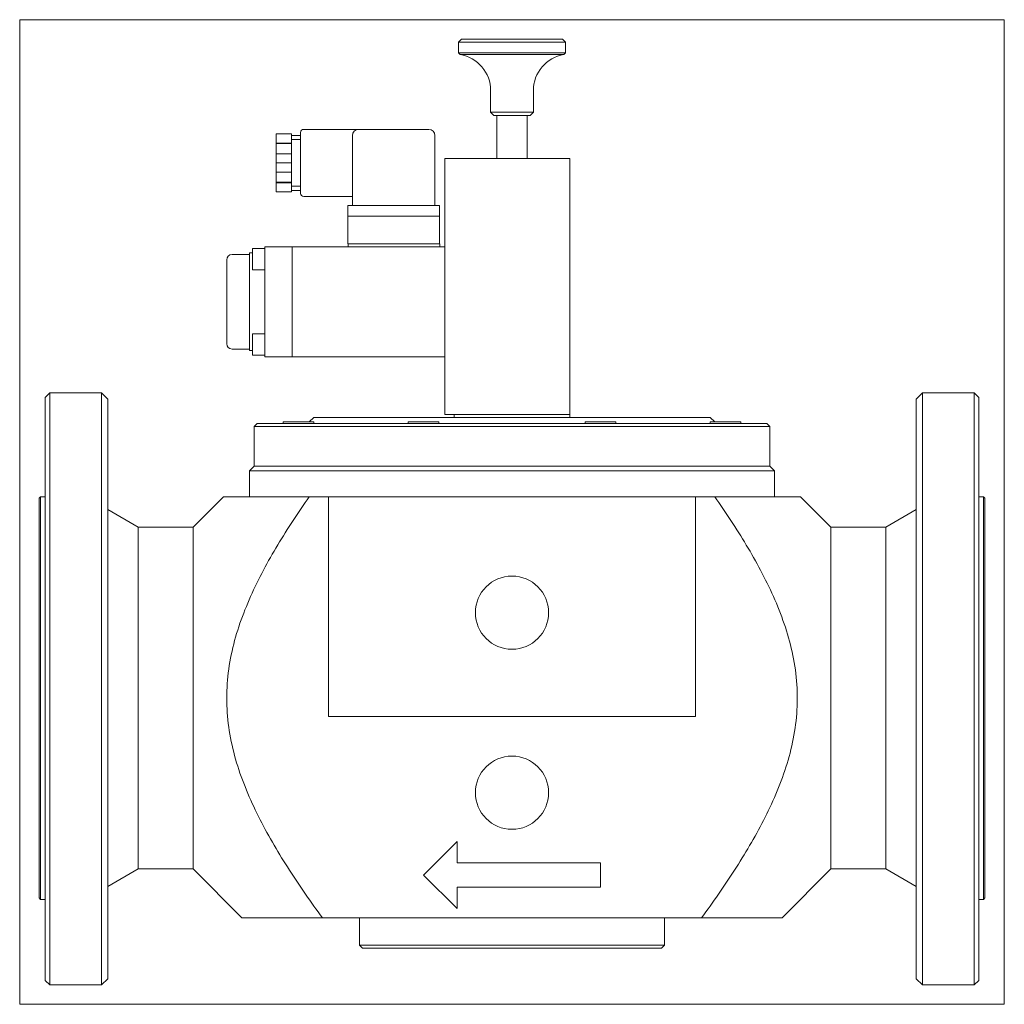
# Model space of a CAD drawing. Extents: x 139 to 461, y 54 to 377.
import ezdxf
from ezdxf.xclip import XClip

# ---------------------------------------------------------------- set-up
doc = ezdxf.new("R2010")
doc.units = 0
doc.header["$LTSCALE"] = 25.4
doc.header["$MEASUREMENT"] = 0
doc.header["$XCLIPFRAME"] = 2
doc.layers.get('0').update_dxf_attribs({"linetype": 'CONTINUOUS'})
for name, color, linetype in [('COKÓŁ_GNIAZDA_WT', 7, 'CONTINUOUS'), ('IMBUSM4X65', 7, 'CONTINUOUS'), ('OBUDOWA', 7, 'CONTINUOUS'), ('USZCZELKA', 7, 'CONTINUOUS'), ('USZCZELKA_COKOŁU', 7, 'CONTINUOUS'), ('WA_102_01_00_011', 7, 'CONTINUOUS'), ('WA_112_01_00_001', 7, 'CONTINUOUS'), ('WA_112_01_03BEZ_', 7, 'CONTINUOUS'), ('WA_114_01_00_006', 7, 'CONTINUOUS'), ('WA_114_01_00_015', 7, 'CONTINUOUS'), ('WA_209_01_00_003', 7, 'CONTINUOUS'), ('WA_209_01_00_007', 7, 'CONTINUOUS'), ('WA_209_02_00_007', 7, 'CONTINUOUS'), ('Ś-009IMBUSM6X20', 7, 'CONTINUOUS'), ('ŚRUBA_DŁAWIKA', 7, 'CONTINUOUS')]:
    doc.layers.add(name, color=color, linetype=linetype)

# ---------------------------------------------------------------- blocks, each defined once
blk = doc.blocks.new('SE1')
at = {"layer": 'COKÓŁ_GNIAZDA_WT', "color": 7, "linetype": 'CONTINUOUS', "lineweight": 0}
for p, q in [((246.11, 312.63), (246.11, 303.63)), ((249.61, 312.63), (250.11, 312.63)), ((250.11, 312.63), (272.11, 312.63)), ((272.11, 312.63), (272.61, 312.63)), ((276.11, 312.63), (276.11, 303.63)), ((246.11, 303.63), (250.11, 303.63))]:
    blk.add_line(p, q, dxfattribs=at)
at = {"layer": 'IMBUSM4X65', "color": 7, "linetype": 'CONTINUOUS', "lineweight": 0}
for p, q in [((218.89, 302.13), (214.89, 302.13)), ((214.89, 295.13), (214.89, 302.13)), ((214.89, 295.13), (218.89, 295.13)), ((218.89, 274.13), (214.89, 274.13)), ((214.89, 267.13), (214.89, 274.13)), ((214.89, 267.13), (218.89, 267.13))]:
    blk.add_line(p, q, dxfattribs=at)
at = {"layer": 'OBUDOWA', "color": 7, "linetype": 'CONTINUOUS', "lineweight": 0}
for p, q in [((230.61, 320.13), (230.61, 340.13)), ((249.61, 341.13), (231.61, 341.13)), ((247.61, 316.13), (247.61, 339.13)), ((249.61, 341.13), (272.61, 341.13)), ((274.61, 339.13), (274.61, 316.13)), ((231.61, 319.13), (247.61, 319.13))]:
    blk.add_line(p, q, dxfattribs=at)
for centre, radius, start, end in [((231.61, 340.13), 1, 90, 180), ((249.61, 339.13), 2, 90, 180), ((272.61, 339.13), 2, 0, 90), ((231.61, 320.13), 1, 180, 270)]:
    blk.add_arc(centre, radius, start, end, dxfattribs=at)
at = {"layer": 'USZCZELKA', "color": 7, "linetype": 'CONTINUOUS', "lineweight": 0}
for p, q in [((246.11, 316.13), (249.61, 316.13)), ((246.11, 316.13), (246.11, 312.63)), ((249.61, 316.13), (272.61, 316.13)), ((272.61, 316.13), (276.11, 316.13)), ((276.11, 316.13), (276.11, 312.63)), ((246.11, 312.63), (249.61, 312.63)), ((249.61, 312.63), (272.61, 312.63)), ((272.61, 312.63), (276.11, 312.63))]:
    blk.add_line(p, q, dxfattribs=at)
at = {"layer": 'USZCZELKA_COKOŁU', "color": 7, "linetype": 'CONTINUOUS', "lineweight": 0}
for p, q in [((246.24, 302.63), (246.24, 303.63)), ((246.24, 303.63), (250.24, 303.63)), ((250.24, 303.63), (272.24, 303.63)), ((272.24, 303.63), (276.24, 303.63)), ((276.24, 302.63), (276.24, 303.63))]:
    blk.add_line(p, q, dxfattribs=at)
at = {"layer": 'WA_102_01_00_011', "color": 7, "linetype": 'CONTINUOUS', "lineweight": 0}
for p, q in [((283.39, 370.73), (282.39, 369.73)), ((282.39, 369.73), (282.39, 366.22)), ((317.39, 369.73), (282.39, 369.73)), ((283.39, 370.73), (316.39, 370.73)), ((317.39, 369.73), (316.39, 370.73)), ((317.39, 366.22), (317.39, 369.73)), ((282.39, 366.22), (282.86, 365.66)), ((282.39, 366.22), (317.39, 366.22)), ((316.92, 365.66), (282.86, 365.66)), ((316.92, 365.66), (317.39, 366.22)), ((292.89, 353.82), (292.89, 346.73)), ((306.89, 346.73), (306.89, 353.82)), ((292.89, 346.73), (293.89, 345.73)), ((292.89, 346.73), (306.89, 346.73)), ((294.89, 345.73), (293.89, 345.73)), ((303.21, 345.73), (296.57, 345.73)), ((305.89, 345.73), (304.89, 345.73)), ((305.89, 345.73), (306.89, 346.73))]:
    blk.add_line(p, q, dxfattribs=at)
for centre, start, end in [((280.89, 353.82), 0, 80.5333), ((318.89, 353.82), 99.4667, 180)]:
    blk.add_arc(centre, 12, start, end, dxfattribs=at)
at = {"layer": 'WA_112_01_00_001', "color": 7, "linetype": 'CONTINUOUS', "lineweight": 0}
for p, q in [((234.89, 246.73), (233.39, 245.23)), ((234.89, 246.73), (364.89, 246.73)), ((366.39, 245.23), (364.89, 246.73)), ((216.39, 244.73), (215.39, 243.73)), ((384.39, 243.73), (215.39, 243.73)), ((215.39, 243.73), (215.39, 230.73)), ((216.39, 244.73), (383.39, 244.73)), ((384.39, 243.73), (383.39, 244.73)), ((384.39, 230.73), (384.39, 243.73)), ((384.39, 230.73), (215.39, 230.73))]:
    blk.add_line(p, q, dxfattribs=at)
at = {"layer": 'WA_112_01_03BEZ_', "color": 7, "linetype": 'CONTINUOUS', "lineweight": 0}
for p, q in [((148.39, 254.73), (146.89, 253.23)), ((146.89, 62.23), (146.89, 253.23)), ((165.39, 254.73), (148.39, 254.73)), ((148.39, 254.73), (148.39, 60.73)), ((167.39, 252.73), (165.39, 254.73)), ((165.39, 60.73), (165.39, 254.73)), ((167.39, 62.73), (167.39, 252.73)), ((434.39, 254.73), (432.39, 252.73)), ((432.39, 62.73), (432.39, 252.73)), ((451.39, 254.73), (434.39, 254.73)), ((434.39, 60.73), (434.39, 254.73)), ((451.39, 254.73), (451.39, 60.73)), ((452.89, 253.23), (451.39, 254.73)), ((452.89, 62.23), (452.89, 253.23)), ((215.39, 230.73), (213.89, 229.23)), ((213.89, 229.23), (213.89, 220.73)), ((385.89, 229.23), (213.89, 229.23)), ((215.39, 230.73), (384.39, 230.73)), ((385.89, 229.23), (384.39, 230.73)), ((385.89, 220.73), (385.89, 229.23)), ((145.39, 220.73), (144.89, 220.23)), ((144.89, 89.23), (144.89, 220.23)), ((145.39, 220.73), (145.39, 88.73)), ((146.89, 220.73), (145.39, 220.73)), ((205.39, 220.73), (195.39, 210.73)), ((233.44, 220.73), (205.39, 220.73)), ((239.8, 220.73), (233.44, 220.73)), ((239.8, 148.73), (239.8, 220.73)), ((359.98, 220.73), (239.8, 220.73)), ((366.34, 220.73), (359.98, 220.73)), ((359.98, 148.73), (359.98, 220.73)), ((366.34, 220.73), (394.39, 220.73)), ((404.39, 210.73), (394.39, 220.73)), ((454.39, 220.73), (452.89, 220.73)), ((454.89, 220.23), (454.39, 220.73)), ((454.39, 220.73), (454.39, 88.73)), ((454.89, 220.23), (454.89, 89.23)), ((177.39, 210.73), (167.39, 216.5)), ((432.39, 216.5), (422.39, 210.73)), ((195.39, 210.73), (177.39, 210.73)), ((177.39, 98.73), (177.39, 210.73)), ((195.39, 210.73), (195.39, 98.73)), ((422.39, 210.73), (404.39, 210.73)), ((404.39, 210.73), (404.39, 98.73)), ((422.39, 210.73), (422.39, 98.73)), ((359.98, 148.73), (239.8, 148.73)), ((281.89, 107.73), (270.89, 96.73)), ((281.89, 100.73), (281.89, 107.73)), ((328.89, 100.73), (281.89, 100.73)), ((328.89, 92.73), (328.89, 100.73)), ((167.39, 92.95), (177.39, 98.73)), ((177.39, 98.73), (195.39, 98.73)), ((195.39, 98.73), (211.39, 82.73)), ((388.39, 82.73), (404.39, 98.73)), ((404.39, 98.73), (422.39, 98.73)), ((422.39, 98.73), (432.39, 92.95)), ((270.89, 96.73), (281.89, 85.73)), ((281.89, 85.73), (281.89, 92.73)), ((281.89, 92.73), (328.89, 92.73)), ((144.89, 89.23), (145.39, 88.73)), ((145.39, 88.73), (146.89, 88.73)), ((452.89, 88.73), (454.39, 88.73)), ((454.39, 88.73), (454.89, 89.23)), ((237.74, 82.73), (211.39, 82.73)), ((237.74, 82.73), (362.04, 82.73)), ((249.89, 82.73), (249.89, 73.73)), ((349.89, 73.73), (349.89, 82.73)), ((388.39, 82.73), (362.04, 82.73)), ((249.89, 73.73), (349.89, 73.73)), ((249.89, 73.73), (250.89, 72.73)), ((348.89, 72.73), (250.89, 72.73)), ((348.89, 72.73), (349.89, 73.73)), ((148.39, 60.73), (146.89, 62.23)), ((165.39, 60.73), (167.39, 62.73)), ((432.39, 62.73), (434.39, 60.73)), ((452.89, 62.23), (451.39, 60.73)), ((148.39, 60.73), (165.39, 60.73)), ((451.39, 60.73), (434.39, 60.73))]:
    blk.add_line(p, q, dxfattribs=at)
for centre in [(299.89, 182.73), (299.89, 123.73)]:
    blk.add_circle(centre, 12, dxfattribs=at)
for points, knots in [([(233.44, 220.73), (229.82, 215.58), (226.35, 210.33), (221.48, 202.21), (219.92, 199.46), (216.94, 193.85), (215.52, 190.98), (211.64, 182.27), (209.52, 176.31), (207.44, 167.02), (206.93, 163.83), (206.37, 157.48), (206.32, 154.32), (206.65, 148), (207.04, 144.85), (208.24, 138.56), (209.04, 135.46), (211.91, 126.38), (214.44, 120.55), (220.26, 109.18), (223.5, 103.71), (230.37, 93.05), (233.99, 87.85), (237.74, 82.73)], [0, 0, 0, 0, 0.125, 0.125, 0.1875, 0.1875, 0.25, 0.25, 0.375, 0.375, 0.4375, 0.4375, 0.5, 0.5, 0.5625, 0.5625, 0.625, 0.625, 0.75, 0.75, 0.875, 0.875, 1, 1, 1, 1]), ([(362.04, 82.73), (365.78, 87.84), (369.41, 93.04), (376.24, 103.65), (379.45, 109.06), (385.19, 120.25), (387.73, 126.03), (390.65, 135.17), (391.47, 138.29), (392.69, 144.54), (393.09, 147.68), (393.46, 154.01), (393.42, 157.19), (392.88, 163.6), (392.38, 166.79), (390.32, 176.13), (388.19, 182.14), (382.96, 193.88), (379.94, 199.47), (373.44, 210.31), (369.96, 215.57), (366.34, 220.73)], [0, 0, 0, 0, 0.125, 0.125, 0.25, 0.25, 0.375, 0.375, 0.4375, 0.4375, 0.5, 0.5, 0.5625, 0.5625, 0.625, 0.625, 0.75, 0.75, 0.875, 0.875, 1, 1, 1, 1])]:
    blk.add_open_spline(points, degree=3, knots=knots, dxfattribs=at)
at = {"layer": 'WA_114_01_00_006', "color": 7, "linetype": 'CONTINUOUS', "lineweight": 0}
for p, q in [((294.89, 345.73), (294.89, 331.63)), ((296.57, 345.73), (294.89, 345.73)), ((304.89, 345.73), (303.21, 345.73)), ((304.89, 345.73), (304.89, 331.63))]:
    blk.add_line(p, q, dxfattribs=at)
at = {"layer": 'WA_114_01_00_015', "color": 7, "linetype": 'CONTINUOUS', "lineweight": 0}
for p, q in [((277.89, 331.63), (277.89, 247.63)), ((277.89, 331.63), (318.89, 331.63)), ((318.89, 331.63), (318.89, 247.63)), ((318.89, 247.63), (277.89, 247.63)), ((280.89, 247.63), (280.89, 246.73)), ((318.89, 246.73), (318.89, 247.63))]:
    blk.add_line(p, q, dxfattribs=at)
at = {"layer": 'WA_209_01_00_003', "color": 7, "linetype": 'CONTINUOUS', "lineweight": 0}
for p, q in [((213.89, 300.63), (213.89, 268.63)), ((214.89, 300.63), (213.89, 300.63)), ((218.89, 302.63), (227.89, 302.63)), ((218.89, 302.63), (218.89, 266.63)), ((227.89, 302.63), (227.89, 266.63)), ((213.89, 268.63), (214.89, 268.63)), ((218.89, 266.63), (227.89, 266.63))]:
    blk.add_line(p, q, dxfattribs=at)
at = {"layer": 'WA_209_01_00_007', "color": 7, "linetype": 'CONTINUOUS', "lineweight": 0}
for p, q in [((213.89, 300.13), (208.14, 300.13)), ((206.39, 298.38), (206.39, 270.88)), ((208.14, 269.13), (213.89, 269.13))]:
    blk.add_line(p, q, dxfattribs=at)
for centre, start, end in [((208.14, 298.38), 90, 180), ((208.14, 270.88), 180, 270)]:
    blk.add_arc(centre, 1.75, start, end, dxfattribs=at)
at = {"layer": 'WA_209_02_00_007', "color": 7, "linetype": 'CONTINUOUS', "lineweight": 0}
for p, q in [((227.89, 302.63), (227.89, 266.63)), ((277.89, 302.63), (227.89, 302.63)), ((277.89, 266.63), (227.89, 266.63))]:
    blk.add_line(p, q, dxfattribs=at)
at = {"layer": 'Ś-009IMBUSM6X20', "color": 7, "linetype": 'CONTINUOUS', "lineweight": 0}
for p, q in [((234.91, 245.23), (224.91, 245.23)), ((224.91, 245.23), (224.91, 244.73)), ((234.91, 244.73), (234.91, 245.23)), ((275.9, 245.23), (265.9, 245.23)), ((265.9, 245.23), (265.9, 244.73)), ((275.9, 244.73), (275.9, 245.23)), ((333.88, 245.23), (323.88, 245.23)), ((323.88, 245.23), (323.88, 244.73)), ((333.88, 244.73), (333.88, 245.23)), ((374.87, 245.23), (364.87, 245.23)), ((364.87, 245.23), (364.87, 244.73)), ((374.87, 244.73), (374.87, 245.23))]:
    blk.add_line(p, q, dxfattribs=at)
at = {"layer": 'ŚRUBA_DŁAWIKA', "color": 7, "linetype": 'CONTINUOUS', "lineweight": 0}
for p, q in [((222.61, 336.61), (222.61, 339.63)), ((222.61, 339.63), (227.61, 339.63)), ((227.61, 336.61), (227.61, 339.63)), ((230.61, 339.13), (227.61, 339.13)), ((222.61, 336.46), (222.61, 336.61)), ((227.61, 336.61), (222.61, 336.61)), ((222.61, 333.14), (222.61, 336.46)), ((227.61, 336.46), (222.61, 336.46)), ((230.61, 337.77), (227.61, 337.77)), ((227.61, 336.46), (227.61, 336.61)), ((227.61, 333.14), (227.61, 336.46)), ((222.61, 330.13), (222.61, 333.14)), ((222.61, 333.14), (227.61, 333.14)), ((227.61, 330.13), (227.61, 333.14)), ((222.61, 327.11), (222.61, 330.13)), ((222.61, 330.13), (227.61, 330.13)), ((227.61, 327.11), (227.61, 330.13)), ((222.61, 323.79), (222.61, 327.11)), ((227.61, 327.11), (222.61, 327.11)), ((227.61, 323.79), (227.61, 327.11)), ((222.61, 323.64), (222.61, 323.79)), ((227.61, 323.79), (222.61, 323.79)), ((222.61, 320.63), (222.61, 323.64)), ((222.61, 323.64), (227.61, 323.64)), ((227.61, 323.64), (227.61, 323.79)), ((227.61, 320.63), (227.61, 323.64)), ((222.61, 320.63), (227.61, 320.63)), ((230.61, 322.48), (227.61, 322.48)), ((227.61, 321.13), (230.61, 321.13))]:
    blk.add_line(p, q, dxfattribs=at)

msp = doc.modelspace()

# ---------------------------------------------------------------- block references
at = {"color": 0, "lineweight": 0}
ref = msp.add_blockref('SE1', (0, 0), dxfattribs=at)
XClip(ref).set_block_clipping_path([(138.5391979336, 54.3769116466), (461.2392003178, 377.0769140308)])
ref.dxf.unprotected_set("ltscale", 0)

doc.saveas('drawing.dxf')
